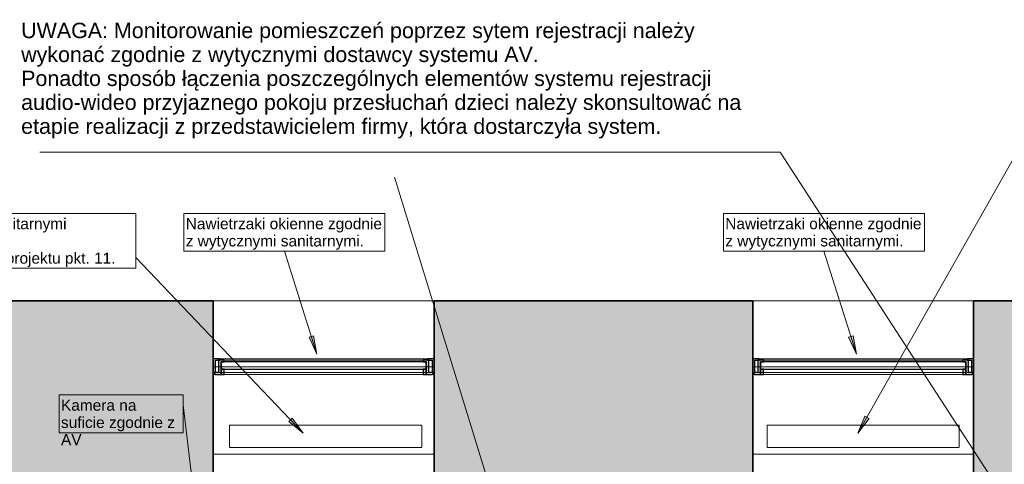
# Model space of a CAD drawing. Header units: centimetres. Extents: x -1109 to 217, y 2044 to 2913.
# Tile 22 of 36: x -867 to -385, y 2695 to 2913. Entities that reach past the tile are written whole.
import ezdxf

# ---------------------------------------------------------------- set-up
doc = ezdxf.new("R2010")
doc.units = ezdxf.units.CM
doc.linetypes.add('Wyburzony', pattern=[0.48, 0.32, -0.16])
for name, color, linetype, lineweight in [('_Wyburzony_', 7, 'Wyburzony', 18), ('Elementy szczegółów-1', 9, 'Continuous', 18), ('Notatki tekstowe', 130, 'Continuous', 9), ('Notatki tekstowe-1', 7, 'Continuous', 9), ('Okna-1', 254, 'Continuous', 18), ('Okna-2', 9, 'Continuous', 18), ('Rama_Szpros-1', 9, 'Continuous', 18), ('Rama_Szpros-2', 53, 'Continuous', 25), ('Szkło-1', 9, 'Continuous', 18), ('Szkło-2', 53, 'Continuous', 25), ('Wzór cięcia-1', 10, 'Continuous', 18), ('Ściany-1', 253, 'Continuous', 35), ('Ściany-2', 9, 'Continuous', 18)]:
    doc.layers.add(name, color=color, linetype=linetype, lineweight=lineweight)
doc.styles.add('Arial', font='arial.ttf', dxfattribs={"height": 5.4})
doc.styles.add('Arial_1', font='arial.ttf', dxfattribs={"height": 7.5})

# ---------------------------------------------------------------- blocks, each defined once
blk = doc.blocks.new('JANSEN_AG_Jansen_Janisol_Arte_66_window_2022 - Type 1-822849-Wytyczne elektryczne')
at = {"layer": 'Okna-1'}
h = blk.add_hatch(color=256, dxfattribs=at)
h.paths.add_polyline_path([(54, 11.45), (54, 18.05), (51, 18.05), (51, 17.45), (53, 17.45), (53, 11.45), (53.5, 11.45)])
h.paths.add_polyline_path([(-53.5, 11.45), (-53, 11.45), (-53, 17.45), (-51, 17.45), (-51, 18.05), (-54, 18.05), (-54, 11.45)])
h = blk.add_hatch(color=256, dxfattribs=at)
h.paths.add_polyline_path([(53.15, 10.45), (53.4, 10.55), (53.5, 10.8), (53.5, 11.45), (51.5, 11.45), (51.5, 17.45), (48.7, 17.45), (48.7, 16.65), (50.2, 16.65), (50.2, 10.45), (51.5, 10.45)])
h.paths.add_polyline_path([(-51.5, 10.45), (-50.2, 10.45), (-50.2, 16.65), (-48.7, 16.65), (-48.7, 17.45), (-51.5, 17.45), (-51.5, 11.45), (-53.5, 11.45), (-53.5, 10.8), (-53.4, 10.55), (-53.15, 10.45)])
h = blk.add_hatch(color=256, dxfattribs=at)
h.paths.add_polyline_path([(50.2, 10.5), (50.2, 13.1), (48.73, 13.1), (48.73, 10.5)])
h.paths.add_polyline_path([(-50.2, 10.5), (-48.73, 10.5), (-48.73, 13.1), (-50.2, 13.1)])
at = {"layer": 'Elementy szczegółów-1'}
for p, q in [((-54, 18.05), (-54, 10.45)), ((54, 18.05), (-54, 18.05)), ((54, 10.45), (54, 18.05)), ((54, 14.25), (-54, 14.25)), ((-54, 10.45), (54, 10.45))]:
    blk.add_line(p, q, dxfattribs=at)
at = {"layer": 'Rama_Szpros-1'}
for p, q in [((-54, 18.05), (-54, 11.45)), ((54, 18.05), (-54, 18.05)), ((-53, 17.45), (-53, 11.45)), ((53, 17.45), (-53, 17.45)), ((-51.5, 11.45), (-51.5, 17.45)), ((-51.5, 17.45), (51.5, 17.45)), ((-51, 17.45), (-51, 18.05)), ((51, 18.05), (-51, 18.05)), ((-51, 17.45), (51, 17.45)), ((50.2, 16.65), (-50.2, 16.65)), ((-50.2, 16.65), (-50.2, 10.45)), ((48.7, 17.45), (-48.7, 17.45)), ((-48.7, 17.45), (-48.7, 16.65)), ((-48.7, 16.65), (48.7, 16.65)), ((48.7, 17.45), (48.7, 16.65)), ((50.2, 16.65), (50.2, 10.45)), ((51, 18.05), (51, 17.45)), ((51.5, 11.45), (51.5, 17.45)), ((53, 11.45), (53, 17.45)), ((54, 11.45), (54, 18.05)), ((54, 11.45), (-54, 11.45)), ((-53.5, 11.45), (53.5, 11.45)), ((-53.5, 10.8), (-53.5, 11.45)), ((-53, 11.45), (53, 11.45)), ((51.5, 11.45), (-51.5, 11.45)), ((-50.2, 13.1), (50.2, 13.1)), ((-50.2, 10.5), (-50.2, 13.1)), ((50.2, 10.5), (-50.2, 10.5)), ((-50.2, 10.45), (50.2, 10.45)), ((48.73, 13.1), (-48.73, 13.1)), ((-48.73, 13.1), (-48.73, 10.5)), ((-48.73, 10.5), (48.73, 10.5)), ((48.73, 13.1), (48.73, 10.5)), ((50.2, 10.5), (50.2, 13.1)), ((53.5, 10.8), (53.5, 11.45))]:
    blk.add_line(p, q, dxfattribs=at)
for points in [[(-53.15, 10.45), (-53.18, 10.45), (-53.23, 10.46), (-53.29, 10.48), (-53.32, 10.49), (-53.35, 10.51), (-53.37, 10.53), (-53.39, 10.55), (-53.41, 10.57), (-53.43, 10.59), (-53.45, 10.62), (-53.47, 10.66), (-53.49, 10.72), (-53.5, 10.77), (-53.5, 10.8)], [(53.15, 10.45), (53.18, 10.45), (53.23, 10.46), (53.29, 10.48), (53.32, 10.49), (53.35, 10.51), (53.37, 10.53), (53.39, 10.55), (53.41, 10.57), (53.43, 10.59), (53.45, 10.62), (53.47, 10.66), (53.49, 10.72), (53.5, 10.77), (53.5, 10.8)]]:
    blk.add_open_spline(points, degree=3, knots=[0, 0, 0, 0, 0.166667, 0.25, 0.333333, 0.375, 0.416667, 0.5, 0.541667, 0.583333, 0.666667, 0.75, 0.833333, 1, 1, 1, 1], dxfattribs=at)
at = {"layer": 'Rama_Szpros-2'}
for p, q in [((-51, 18.05), (-54, 18.05)), ((-54, 18.05), (-54, 11.45)), ((-53, 11.45), (-53, 17.45)), ((-53, 17.45), (-51, 17.45)), ((-48.7, 17.45), (-51.5, 17.45)), ((-51.5, 17.45), (-51.5, 11.45)), ((-51, 17.45), (-51, 18.05)), ((-50.2, 10.45), (-50.2, 16.65)), ((-50.2, 16.65), (-48.7, 16.65)), ((-48.7, 16.65), (-48.7, 17.45)), ((51.5, 17.45), (48.7, 17.45)), ((48.7, 17.45), (48.7, 16.65)), ((48.7, 16.65), (50.2, 16.65)), ((50.2, 16.65), (50.2, 10.45)), ((51, 18.05), (51, 17.45)), ((54, 18.05), (51, 18.05)), ((51, 17.45), (53, 17.45)), ((51.5, 11.45), (51.5, 17.45)), ((53, 17.45), (53, 11.45)), ((54, 11.45), (54, 18.05)), ((-54, 11.45), (-53, 11.45)), ((-51.5, 11.45), (-53.5, 11.45)), ((-53.5, 11.45), (-53.5, 10.8)), ((-53.15, 10.45), (-50.2, 10.45)), ((-48.73, 13.1), (-50.2, 13.1)), ((-50.2, 13.1), (-50.2, 10.5)), ((-50.2, 10.5), (-48.73, 10.5)), ((-48.73, 10.5), (-48.73, 13.1)), ((48.73, 13.1), (48.73, 10.5)), ((50.2, 13.1), (48.73, 13.1)), ((48.73, 10.5), (50.2, 10.5)), ((50.2, 10.5), (50.2, 13.1)), ((50.2, 10.45), (53.15, 10.45)), ((53.5, 11.45), (51.5, 11.45)), ((53, 11.45), (54, 11.45)), ((53.5, 10.8), (53.5, 11.45))]:
    blk.add_line(p, q, dxfattribs=at)
for centre, start, end in [((-53.15, 10.8), 180, 270), ((53.15, 10.8), 270, 360)]:
    blk.add_arc(centre, 0.347, start, end, dxfattribs=at)
at = {"layer": 'Szkło-1'}
for p, q in [((50.2, 16.65), (-50.2, 16.65)), ((-50.2, 13.1), (-50.2, 16.65)), ((50.2, 13.1), (50.2, 16.65)), ((-50.2, 13.1), (50.2, 13.1))]:
    blk.add_line(p, q, dxfattribs=at)
at = {"layer": 'Szkło-2'}
for p, q in [((50.2, 16.65), (-50.2, 16.65)), ((-50.2, 16.65), (-50.2, 13.1)), ((50.2, 13.1), (50.2, 16.65)), ((-50.2, 13.1), (50.2, 13.1))]:
    blk.add_line(p, q, dxfattribs=at)
blk = doc.blocks.new('PApapetttsy1 - PApapetttsy-824193-Wytyczne elektryczne')
at = {"layer": 'Okna-2'}
for p, q in [((-400.22, 2740.03), (-508.22, 2740.03)), ((-508.22, 2740.03), (-508.22, 2682.08)), ((-508.22, 2682.08), (-508.22, 2740.03)), ((-508.22, 2740.03), (-400.22, 2740.03)), ((-400.22, 2682.08), (-400.22, 2740.03)), ((-400.22, 2740.03), (-400.22, 2682.08)), ((-508.22, 2682.08), (-512.22, 2682.08)), ((-512.22, 2682.08), (-512.22, 2678.08)), ((-512.22, 2678.08), (-512.22, 2682.08)), ((-512.22, 2682.08), (-508.22, 2682.08)), ((-396.22, 2682.08), (-400.22, 2682.08)), ((-400.22, 2682.08), (-396.22, 2682.08)), ((-396.22, 2678.08), (-396.22, 2682.08)), ((-396.22, 2682.08), (-396.22, 2678.08)), ((-512.22, 2678.08), (-396.22, 2678.08)), ((-396.22, 2678.08), (-512.22, 2678.08))]:
    blk.add_line(p, q, dxfattribs=at)
blk = doc.blocks.new('PApapetttsy2 - PApapetttsy-921952-Wytyczne elektryczne')
at = {"layer": 'Okna-2'}
for p, q in [((-400.22, 2740.03), (-508.22, 2740.03)), ((-508.22, 2740.03), (-508.22, 2682.08)), ((-508.22, 2682.08), (-508.22, 2740.03)), ((-508.22, 2740.03), (-400.22, 2740.03)), ((-400.22, 2682.08), (-400.22, 2740.03)), ((-400.22, 2740.03), (-400.22, 2682.08)), ((-508.22, 2682.08), (-512.22, 2682.08)), ((-512.22, 2682.08), (-512.22, 2678.08)), ((-512.22, 2678.08), (-512.22, 2682.08)), ((-512.22, 2682.08), (-508.22, 2682.08)), ((-396.22, 2682.08), (-400.22, 2682.08)), ((-400.22, 2682.08), (-396.22, 2682.08)), ((-396.22, 2678.08), (-396.22, 2682.08)), ((-396.22, 2682.08), (-396.22, 2678.08)), ((-512.22, 2678.08), (-396.22, 2678.08)), ((-396.22, 2678.08), (-512.22, 2678.08))]:
    blk.add_line(p, q, dxfattribs=at)

msp = doc.modelspace()

# ---------------------------------------------------------------- hatches: boundary and pattern name
at = {"layer": 'Notatki tekstowe-1'}
for points in [[(-721.56, 2749), (-723.14, 2757.93), (-725.4, 2757.22)], [(-457.56, 2749), (-459.14, 2757.93), (-461.4, 2757.22)], [(-728.28, 2710.29), (-733.64, 2717.62), (-735.35, 2715.98)], [(-456.83, 2710.29), (-451.36, 2717.54), (-453.43, 2718.7)]]:
    msp.add_hatch(color=256, dxfattribs=at).paths.add_polyline_path(points)
at = {"layer": 'Wzór cięcia-1'}
h = msp.add_hatch(color=256, dxfattribs=at)
h.paths.add_polyline_path([(109.52, 2682.08), (109.52, 2775.08), (-136.22, 2775.08), (-136.22, 2682.08), (3.78, 2682.08)])
h.paths.add_polyline_path([(-244.22, 2682.08), (-244.22, 2775.08), (-400.22, 2775.08), (-400.22, 2682.08), (-383.72, 2682.08)])
h.paths.add_polyline_path([(-508.22, 2682.08), (-508.22, 2775.08), (-664.22, 2775.08), (-664.22, 2682.08)])
h.paths.add_polyline_path([(-786.31, 2682.08), (-772.22, 2682.08), (-772.22, 2775.08), (-878.38, 2775.08), (-883.15, 2682.08), (-878.38, 2682.08)])

# ---------------------------------------------------------------- linework, layer by layer
at = {"layer": '_Wyburzony_'}
for p, q in [((-764.25, 2714.29), (-670.25, 2714.29)), ((-764.25, 2703.29), (-764.25, 2714.29)), ((-670.25, 2714.29), (-670.25, 2703.29)), ((-501.25, 2714.29), (-407.25, 2714.29)), ((-501.25, 2703.29), (-501.25, 2714.29)), ((-407.25, 2714.29), (-407.25, 2703.29)), ((-670.25, 2703.29), (-764.25, 2703.29)), ((-407.25, 2703.29), (-501.25, 2703.29))]:
    msp.add_line(p, q, dxfattribs=at)
at = {"layer": 'Notatki tekstowe'}
for p, q in [((-456.83, 2710.29), (-369.28, 2865)), ((-494.81, 2847.74), (-857.17, 2847.74)), ((-371, 2657.07), (-494.81, 2847.74)), ((-622.68, 2637.96), (-683.57, 2835.49)), ((-721.56, 2749), (-737.47, 2799.35)), ((-457.56, 2749), (-473.47, 2799.35)), ((-728.28, 2710.29), (-810.17, 2796.21)), ((-723.14, 2757.93), (-725.4, 2757.22)), ((-725.4, 2757.22), (-721.56, 2749)), ((-721.56, 2749), (-723.14, 2757.93)), ((-459.14, 2757.93), (-461.4, 2757.22)), ((-461.4, 2757.22), (-457.56, 2749)), ((-457.56, 2749), (-459.14, 2757.93)), ((-779.54, 2661.12), (-787.04, 2724.09)), ((-733.64, 2717.62), (-735.35, 2715.98)), ((-728.28, 2710.29), (-733.64, 2717.62)), ((-453.43, 2718.7), (-456.83, 2710.29)), ((-456.83, 2710.29), (-451.36, 2717.54)), ((-451.36, 2717.54), (-453.43, 2718.7)), ((-735.35, 2715.98), (-728.28, 2710.29))]:
    msp.add_line(p, q, dxfattribs=at)
at = {"layer": 'Notatki tekstowe', "flags": 128}
for points in [[(-989.97, 2817.83), (-810.17, 2817.83), (-810.17, 2791.01), (-989.97, 2791.01)], [(-786.62, 2817.83), (-688.32, 2817.83), (-688.32, 2799.35), (-786.62, 2799.35)], [(-522.62, 2817.83), (-424.32, 2817.83), (-424.32, 2799.35), (-522.62, 2799.35)], [(-847.65, 2729.03), (-787.04, 2729.03), (-787.04, 2710.55), (-847.65, 2710.55)]]:
    msp.add_lwpolyline(points, close=True, dxfattribs=at)
at = {"layer": 'Ściany-1'}
for p, q in [((-772.22, 2775.08), (-878.38, 2775.08)), ((-772.22, 2682.08), (-772.22, 2775.08)), ((-508.22, 2775.08), (-664.22, 2775.08)), ((-664.22, 2775.08), (-664.22, 2682.08)), ((-508.22, 2682.08), (-508.22, 2775.08)), ((-244.22, 2775.08), (-400.22, 2775.08)), ((-400.22, 2775.08), (-400.22, 2682.08))]:
    msp.add_line(p, q, dxfattribs=at)
at = {"layer": 'Ściany-2'}
for p, q in [((-664.22, 2775.08), (-772.22, 2775.08)), ((-508.22, 2775.08), (-136.22, 2775.08)), ((-664.22, 2700.08), (-772.22, 2700.08)), ((-400.22, 2700.08), (-508.22, 2700.08))]:
    msp.add_line(p, q, dxfattribs=at)

# ---------------------------------------------------------------- block references
at = {"layer": 'Elementy szczegółów-1'}
for p in [(-718.22, 2728.58), (-454.22, 2728.58)]:
    msp.add_blockref('JANSEN_AG_Jansen_Janisol_Arte_66_window_2022 - Type 1-822849-Wytyczne elektryczne', p, dxfattribs=at)
at = {"layer": 'Okna-2'}
for name, p in [('PApapetttsy2 - PApapetttsy-921952-Wytyczne elektryczne', (-264, 0)), ('PApapetttsy1 - PApapetttsy-824193-Wytyczne elektryczne', (0, 0))]:
    msp.add_blockref(name, p, dxfattribs=at)

# ---------------------------------------------------------------- texts
at = {"layer": 'Notatki tekstowe-1', "attachment_point": 1, "line_spacing_factor": 0.936439}
for s, insert, char_height, width, style in [('\\pxt5.08,10.16,15.24,20.32,25.4,30.48,35.56,40.64,45.72,50.8,55.88,60.96,66.04,71.12,76.2,81.28,86.36,91.44,96.52,101.6,106.68,111.76,116.84,121.92,127,132.08,137.16,142.24,147.32,152.4,157.48,162.56;{UWAGA: Monitorowanie pomieszczeń poprzez sytem rejestracji należy wykonać zgodnie z wytycznymi dostawcy systemu AV.\\PPonadto sposób łączenia poszczególnych elementów systemu rejestracji audio-wideo przyjaznego pokoju przesłuchań dzieci należy skonsultować na etapie realizacji z przedstawicielem firmy, która dostarczyła system.}', (-866.24, 2911.06), 7.5, 365.34, 'Arial_1'), ('\\pxt7.05556,14.11111,21.16667,28.22222,35.27778,42.33333,49.38889,56.44444,63.5,70.55556,77.61111,84.66667,91.72222,98.77778,105.83333,112.88889,119.94444,127,134.05556,141.11111,148.16667,155.22222,162.27778,169.33333,176.38889,183.44444,190.5,197.55556,204.61111,211.66667,218.72222,225.77778;{Grzejniki, zgodnie z wytycznimi sanitarnymi dotyczacymi wentylacji. \\PPatrz. opis techniczny niniejszego projektu pkt. 11.}', (-989.07, 2815.5), 5.4, 178.02, 'Arial'), ('\\pxt7.05556,14.11111,21.16667,28.22222,35.27778,42.33333,49.38889,56.44444,63.5,70.55556,77.61111,84.66667,91.72222,98.77778,105.83333,112.88889,119.94444,127,134.05556,141.11111,148.16667,155.22222,162.27778,169.33333,176.38889,183.44444,190.5,197.55556,204.61111,211.66667,218.72222,225.77778;{Nawietrzaki okienne zgodnie z wytycznymi sanitarnymi.}', (-785.72, 2815.5), 5.4, 96.45, 'Arial'), ('\\pxt7.05556,14.11111,21.16667,28.22222,35.27778,42.33333,49.38889,56.44444,63.5,70.55556,77.61111,84.66667,91.72222,98.77778,105.83333,112.88889,119.94444,127,134.05556,141.11111,148.16667,155.22222,162.27778,169.33333,176.38889,183.44444,190.5,197.55556,204.61111,211.66667,218.72222,225.77778;{Nawietrzaki okienne zgodnie z wytycznymi sanitarnymi.}', (-521.72, 2815.5), 5.4, 96.45, 'Arial'), ('\\pxt7.05556,14.11111,21.16667,28.22222,35.27778,42.33333,49.38889,56.44444,63.5,70.55556,77.61111,84.66667,91.72222,98.77778,105.83333,112.88889,119.94444,127,134.05556,141.11111,148.16667,155.22222,162.27778,169.33333,176.38889,183.44444,190.5,197.55556,204.61111,211.66667,218.72222,225.77778;{Kamera na suficie zgodnie z AV}', (-846.75, 2726.71), 5.4, 58.74, 'Arial')]:
    msp.add_mtext(s, dxfattribs=dict(at, insert=insert, char_height=char_height, width=width, style=style))

doc.saveas('drawing.dxf')
